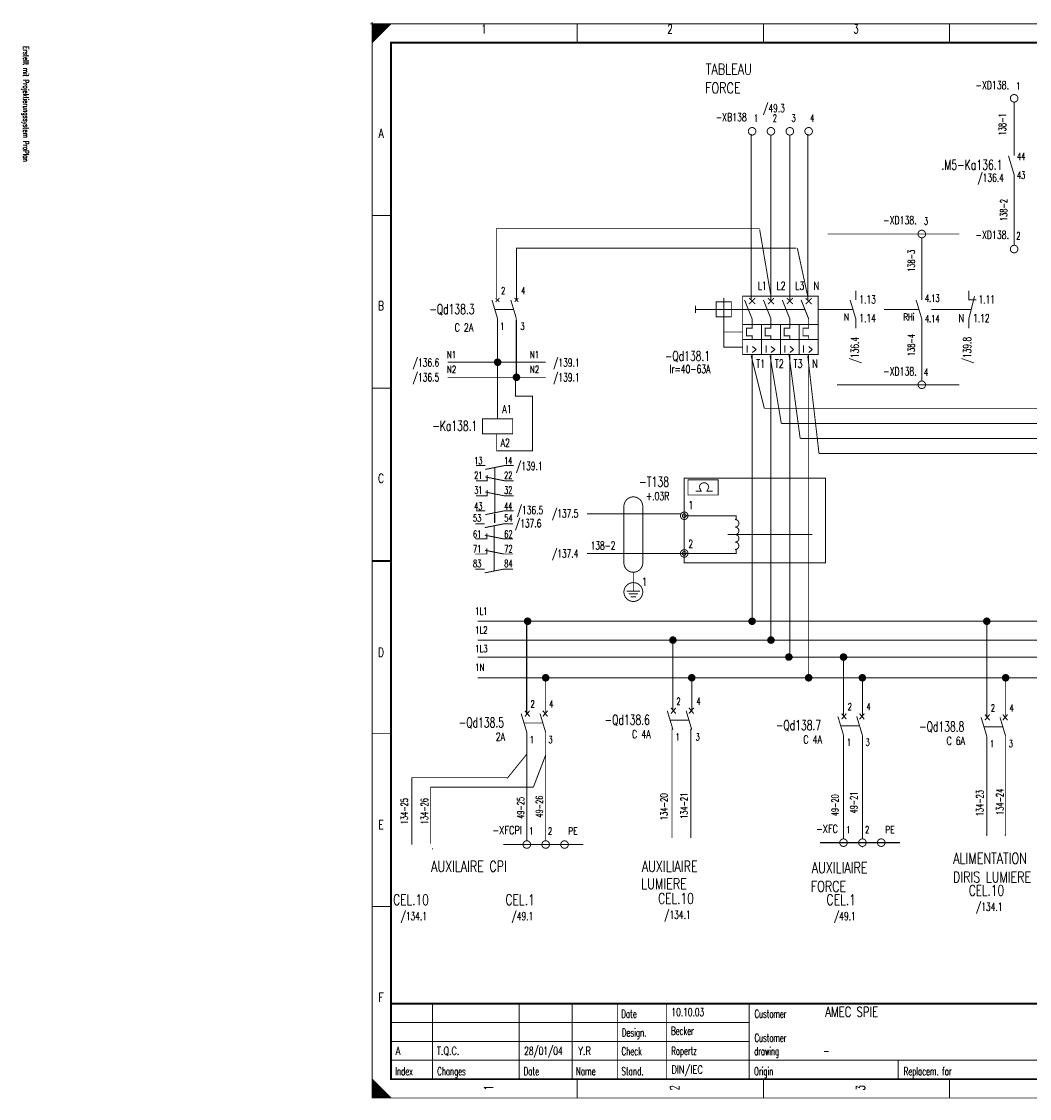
# Model space of a CAD drawing. Header units: centimetres. Extents: x 0 to 491, y -1040 to 69.
# Tile 145 of 181: x 391 to 417, y -520 to -491. Entities that reach past the tile are written whole.
import ezdxf
from ezdxf.enums import TextEntityAlignment as Align

# ---------------------------------------------------------------- set-up
doc = ezdxf.new("R2010")
doc.units = ezdxf.units.CM
doc.header["$MEASUREMENT"] = 0
doc.linetypes.add('GESTRICHELT', pattern=[3.75, 3, -0.75])
doc.linetypes.add('STRICH-PUNKT', pattern=[4.7, 3, -0.75, 0.2, -0.75])
doc.layers.get('0').update_dxf_attribs({"color": 9, "linetype": 'CONTINUOUS'})
doc.styles.get("Standard").update_dxf_attribs({"font": 'romans.shx', "bigfont": 'TXT.shx'})

# ---------------------------------------------------------------- blocks, each defined once
blk = doc.blocks.new('BCIRCLE_FILLED')
at = {"color": 0, "linetype": 'Continuous', "const_width": 1, "flags": 128}
blk.add_lwpolyline([(0.5, 0, 1), (-0.5, 0, 1)], format="xyb", close=True, dxfattribs=at)

msp = doc.modelspace()

# ---------------------------------------------------------------- linework, layer by layer
at = {"color": 7, "linetype": 'Continuous'}
for p, q in [((403.817, -499.341), (403.817, -500.901)), ((403.244, -504.504), (403.244, -504.737)), ((404.103, -509.803), (404.103, -507.347))]:
    msp.add_line(p, q, dxfattribs=at)
at = {"color": 7}
for points, const_width in [([(399.95, -491.5), (400.05, -491.5)], 0.025), ([(399.95, -491.5), (400.05, -491.5)], 0.025), ([(399.95, -491.5), (400.05, -491.5)], 0.025), ([(399.95, -491.5), (400.05, -491.5)], 0.025), ([(399.95, -491.5), (400.05, -491.5)], 0.025), ([(399.95, -491.5), (400.05, -491.5)], 0.025), ([(399.95, -491.5), (400.05, -491.5)], 0.025), ([(399.95, -491.5), (400.05, -491.5)], 0.025), ([(399.95, -491.5), (400.05, -491.5)], 0.025), ([(399.95, -491.5), (400.05, -491.5)], 0.025), ([(399.95, -491.5), (400.05, -491.5)], 0.025), ([(399.95, -491.5), (400.05, -491.5)], 0.025), ([(399.95, -491.5), (400.05, -491.5)], 0.025), ([(399.95, -491.5), (400.05, -491.5)], 0.025), ([(399.95, -491.5), (400.05, -491.5)], 0.025), ([(399.95, -491.5), (400.05, -491.5)], 0.025), ([(399.95, -491.5), (400.05, -491.5)], 0.025), ([(399.95, -491.5), (400.05, -491.5)], 0.025), ([(399.95, -491.5), (400.05, -491.5)], 0.025), ([(399.95, -491.5), (400.05, -491.5)], 0.025), ([(399.95, -491.5), (400.05, -491.5)], 0.025), ([(399.95, -491.5), (400.05, -491.5)], 0.025), ([(399.95, -491.5), (400.05, -491.5)], 0.025), ([(399.95, -491.5), (400.05, -491.5)], 0.025), ([(399.95, -491.5), (400.05, -491.5)], 0.025), ([(399.95, -491.5), (400.05, -491.5)], 0.025), ([(399.95, -491.5), (400.05, -491.5)], 0.025), ([(399.95, -491.5), (400.05, -491.5)], 0.025), ([(399.95, -491.5), (400.05, -491.5)], 0.025), ([(399.95, -491.5), (400.05, -491.5)], 0.025), ([(399.95, -491.5), (400.05, -491.5)], 0.025), ([(399.95, -491.5), (400.05, -491.5)], 0.025), ([(399.95, -491.5), (400.05, -491.5)], 0.025), ([(399.95, -491.5), (400.05, -491.5)], 0.025), ([(399.95, -491.5), (400.05, -491.5)], 0.025), ([(399.95, -491.5), (400.05, -491.5)], 0.025), ([(399.95, -491.5), (400.05, -491.5)], 0.025), ([(399.95, -491.5), (400.05, -491.5)], 0.025), ([(399.95, -491.5), (400.05, -491.5)], 0.025), ([(399.95, -491.5), (400.05, -491.5)], 0.025), ([(399.95, -491.5), (400.05, -491.5)], 0.025), ([(399.95, -491.5), (400.05, -491.5)], 0.025), ([(399.95, -491.5), (400.05, -491.5)], 0.025), ([(399.95, -491.5), (400.05, -491.5)], 0.025), ([(399.95, -491.5), (400.05, -491.5)], 0.025), ([(399.95, -491.5), (400.05, -491.5)], 0.025), ([(399.95, -491.5), (400.05, -491.5)], 0.025), ([(399.95, -491.5), (400.05, -491.5)], 0.025), ([(399.95, -491.5), (400.05, -491.5)], 0.025), ([(399.95, -491.5), (400.05, -491.5)], 0.025), ([(399.95, -491.5), (400.05, -491.5)], 0.025), ([(399.95, -491.5), (400.05, -491.5)], 0.025), ([(399.95, -491.5), (400.05, -491.5)], 0.025), ([(399.95, -491.5), (400.05, -491.5)], 0.025), ([(399.95, -491.5), (400.05, -491.5)], 0.025), ([(399.95, -491.5), (400.05, -491.5)], 0.025), ([(399.95, -491.5), (400.05, -491.5)], 0.025), ([(399.95, -491.5), (400.05, -491.5)], 0.025), ([(399.95, -491.5), (400.05, -491.5)], 0.025), ([(400, -491.45), (400, -491.55)], 0.025), ([(400, -491.45), (400, -491.55)], 0.025), ([(400, -491.45), (400, -491.55)], 0.025), ([(400, -491.45), (400, -491.55)], 0.025), ([(400, -491.45), (400, -491.55)], 0.025), ([(400, -491.45), (400, -491.55)], 0.025), ([(400, -491.45), (400, -491.55)], 0.025), ([(400, -491.45), (400, -491.55)], 0.025), ([(400, -491.45), (400, -491.55)], 0.025), ([(400, -491.45), (400, -491.55)], 0.025), ([(400, -491.45), (400, -491.55)], 0.025), ([(400, -491.45), (400, -491.55)], 0.025), ([(400, -491.45), (400, -491.55)], 0.025), ([(400, -491.45), (400, -491.55)], 0.025), ([(400, -491.45), (400, -491.55)], 0.025), ([(400, -491.45), (400, -491.55)], 0.025), ([(400, -491.45), (400, -491.55)], 0.025), ([(400, -491.45), (400, -491.55)], 0.025), ([(400, -491.45), (400, -491.55)], 0.025), ([(400, -491.45), (400, -491.55)], 0.025), ([(400, -491.45), (400, -491.55)], 0.025), ([(400, -491.45), (400, -491.55)], 0.025), ([(400, -491.45), (400, -491.55)], 0.025), ([(400, -491.45), (400, -491.55)], 0.025), ([(400, -491.45), (400, -491.55)], 0.025), ([(400, -491.45), (400, -491.55)], 0.025), ([(400, -491.45), (400, -491.55)], 0.025), ([(400, -491.45), (400, -491.55)], 0.025), ([(400, -491.45), (400, -491.55)], 0.025), ([(400, -491.45), (400, -491.55)], 0.025), ([(400, -491.45), (400, -491.55)], 0.025), ([(400, -491.45), (400, -491.55)], 0.025), ([(400, -491.45), (400, -491.55)], 0.025), ([(400, -491.45), (400, -491.55)], 0.025), ([(400, -491.45), (400, -491.55)], 0.025), ([(400, -491.45), (400, -491.55)], 0.025), ([(400, -491.45), (400, -491.55)], 0.025), ([(400, -491.45), (400, -491.55)], 0.025), ([(400, -491.45), (400, -491.55)], 0.025), ([(400, -491.45), (400, -491.55)], 0.025), ([(400, -491.45), (400, -491.55)], 0.025), ([(400, -491.45), (400, -491.55)], 0.025), ([(400, -491.45), (400, -491.55)], 0.025), ([(400, -491.45), (400, -491.55)], 0.025), ([(400, -491.45), (400, -491.55)], 0.025), ([(400, -491.45), (400, -491.55)], 0.025), ([(400, -491.45), (400, -491.55)], 0.025), ([(400, -491.45), (400, -491.55)], 0.025), ([(400, -491.45), (400, -491.55)], 0.025), ([(400, -491.45), (400, -491.55)], 0.025), ([(400, -491.45), (400, -491.55)], 0.025), ([(400, -491.45), (400, -491.55)], 0.025), ([(400, -491.45), (400, -491.55)], 0.025), ([(400, -491.45), (400, -491.55)], 0.025), ([(400, -491.45), (400, -491.55)], 0.025), ([(400, -491.45), (400, -491.55)], 0.025), ([(400, -491.45), (400, -491.55)], 0.025), ([(400, -491.45), (400, -491.55)], 0.025), ([(400, -491.45), (400, -491.55)], 0.025), ([(405.438, -491.5), (405.438, -492)], 0.025), ([(410.375, -491.5), (410.375, -492)], 0.025), ([(415.312, -491.5), (415.312, -492)], 0.025), ([(416.875, -495), (417.025, -495.5)], 0.025), ([(400, -496.583), (400.5, -496.583)], 0.025), ([(410.575, -498.725), (410.275, -496.95)], 0.025), ([(411.55, -498.725), (411.275, -497.45)], 0.025), ([(412.825, -498.575), (412.825, -498.825)], 0.025), ([(403.175, -498.825), (403.325, -499.325)], 0.025), ([(403.375, -498.775), (403.275, -498.875)], 0.025), ([(403.275, -498.775), (403.375, -498.875)], 0.025), ([(403.675, -498.825), (403.825, -499.325)], 0.025), ([(403.875, -498.775), (403.775, -498.875)], 0.025), ([(403.775, -498.775), (403.875, -498.875)], 0.025), ([(409.325, -498.775), (409.325, -499.275)], 0.025), ([(410.075, -499.325), (409.875, -498.825)], 0.025), ([(409.995, -498.775), (410.155, -498.935)], 0.025), ([(410.155, -498.775), (409.995, -498.935)], 0.025), ([(410.575, -499.325), (410.375, -498.825)], 0.025), ([(410.495, -498.775), (410.655, -498.935)], 0.025), ([(410.655, -498.775), (410.495, -498.935)], 0.025), ([(411.075, -499.325), (410.875, -498.825)], 0.025), ([(410.995, -498.775), (411.155, -498.935)], 0.025), ([(411.155, -498.775), (410.995, -498.935)], 0.025), ([(411.575, -499.325), (411.375, -498.825)], 0.025), ([(411.495, -498.775), (411.655, -498.935)], 0.025), ([(411.655, -498.775), (411.495, -498.935)], 0.025), ([(408.575, -498.975), (408.575, -499.175)], 0.025), ([(409.125, -499.075), (409.525, -499.075)], 0.025), ([(410.325, -499.475), (410.325, -500.275)], 0.025), ([(410.825, -499.475), (410.825, -500.275)], 0.025), ([(409.825, -499.875), (411.325, -499.875)], 0.025), ([(410.05, -500.3), (410.4, -501.7)], 0.025), ([(410.55, -500.3), (410.85, -502.1)], 0.025), ([(411.05, -500.25), (411.35, -502.5)], 0.025), ([(411.55, -500.3), (411.85, -502.9)], 0.025), ([(400, -501.167), (400.5, -501.167)], 0.025), ([(402.749, -503.221), (402.999, -503.221)], 0.025), ([(402.749, -504.421), (402.999, -504.421)], 0.025), ([(402.736, -504.766), (402.986, -504.766)], 0.025), ([(409.425, -505.05), (411.675, -505.05)], 0.025), ([(400.5, -505.75), (400, -505.75)], 0.05), ([(400, -505.75), (400.5, -505.75)], 0.025), ([(402.736, -505.966), (402.986, -505.966)], 0.025), ([(406.75, -506.55), (407.1, -506.55)], 0.025), ([(406.8, -506.625), (407.05, -506.625)], 0.025), ([(406.925, -506.4), (406.925, -506.55)], 0.025), ([(406.85, -506.7), (407, -506.7)], 0.025), ([(404.05, -509.725), (404.175, -509.875)], 0.03), ([(404.175, -509.725), (404.05, -509.875)], 0.03), ([(404.65, -509.725), (404.525, -509.875)], 0.03), ([(404.525, -509.725), (404.65, -509.875)], 0.03), ([(407.825, -509.725), (407.975, -510.225)], 0.025), ([(407.925, -509.65), (408.05, -509.8)], 0.03), ([(408.05, -509.65), (407.925, -509.8)], 0.03), ([(408.325, -509.725), (408.475, -510.225)], 0.025), ([(408.525, -509.65), (408.4, -509.8)], 0.03), ([(408.4, -509.65), (408.525, -509.8)], 0.03), ([(403.95, -509.8), (404.1, -510.3)], 0.025), ([(404.45, -509.8), (404.6, -510.3)], 0.025), ([(412.35, -509.875), (412.5, -510.375)], 0.025), ([(412.45, -509.8), (412.575, -509.95)], 0.03), ([(412.575, -509.8), (412.45, -509.95)], 0.03), ([(412.85, -509.875), (413, -510.375)], 0.025), ([(413.05, -509.8), (412.925, -509.95)], 0.03), ([(412.925, -509.8), (413.05, -509.95)], 0.03), ([(416.15, -509.9), (416.3, -510.4)], 0.025), ([(416.25, -509.825), (416.375, -509.975)], 0.03), ([(416.375, -509.825), (416.25, -509.975)], 0.03), ([(416.65, -509.9), (416.8, -510.4)], 0.025), ([(416.85, -509.825), (416.725, -509.975)], 0.03), ([(416.725, -509.825), (416.85, -509.975)], 0.03), ([(400, -510.333), (400.5, -510.333)], 0.025), ([(404.1, -510.875), (403.575, -511.525)], 0.025), ([(404.6, -510.9), (404.275, -511.75)], 0.025), ([(400, -514.917), (400.5, -514.917)], 0.025), ([(440, -517.5), (400.5, -517.5)], 0.05), ([(401.6, -519.5), (401.6, -517.5)], 0.025), ([(403.9, -519.5), (403.9, -517.5)], 0.025), ([(405.3, -519.5), (405.3, -517.5)], 0.025), ([(406.5, -517.5), (406.5, -519.5)], 0.025), ([(407.8, -517.5), (407.8, -519.5)], 0.025), ([(410, -517.5), (410, -519.5)], 0.025), ([(400.5, -518), (410, -518)], 0.025), ([(400.5, -518.5), (410, -518.5)], 0.025), ([(400.5, -519), (422, -519)], 0.025), ([(413.95, -519), (413.95, -519.5)], 0.025), ([(405.438, -520), (405.438, -519.5)], 0.025), ([(410.375, -520), (410.375, -519.5)], 0.025), ([(415.312, -520), (415.312, -519.5)], 0.025), ([(400.475, -520), (400.475, -519.975)], 0.025)]:
    msp.add_lwpolyline(points, dxfattribs=dict(at, const_width=const_width))
at = {"color": 7, "const_width": 0.025, "flags": 128}
for points in [[(400, -505.75), (400, -491.5), (440.5, -491.5), (440.5, -520), (400, -520), (400, -505.75)], [(400, -491.5), (400.5, -491.5), (400, -492), (400, -491.5)], [(400.025, -491.5), (400.025, -491.975), (400.05, -491.95), (400.05, -491.5), (400.075, -491.5), (400.075, -491.925), (400.1, -491.9), (400.1, -491.5), (400.125, -491.5), (400.125, -491.875), (400.15, -491.85), (400.15, -491.5), (400.175, -491.5), (400.175, -491.825), (400.2, -491.8)], [(400.2, -491.8), (400.2, -491.5), (400.225, -491.5), (400.225, -491.775), (400.25, -491.75), (400.25, -491.5), (400.275, -491.5), (400.275, -491.725), (400.3, -491.7), (400.3, -491.5), (400.325, -491.5), (400.325, -491.675), (400.35, -491.65), (400.35, -491.5), (400.375, -491.5)], [(400.375, -491.5), (400.375, -491.625), (400.4, -491.6), (400.4, -491.5), (400.425, -491.5), (400.425, -491.575), (400.45, -491.55), (400.45, -491.5), (400.475, -491.5), (400.475, -491.525)], [(417.025, -495), (417.025, -493.575)], [(410.05, -498.825), (410.05, -494.425)], [(410.575, -498.825), (410.575, -494.45)], [(411.075, -498.825), (411.075, -494.45)], [(411.55, -498.825), (411.55, -494.425)], [(417.025, -497.375), (417.025, -495.5)], [(403.3, -498.775), (403.3, -496.925), (410.275, -496.925)], [(403.825, -498.825), (403.825, -497.45), (411.25, -497.45)], [(415.825, -498.575), (415.825, -498.825), (416.025, -498.825)], [(412.675, -498.825), (412.825, -499.325), (412.825, -499.575)], [(415.975, -498.725), (415.825, -499.325), (415.825, -499.575)], [(403.325, -501.5), (403.325, -499.325)], [(409.825, -499.475), (411.825, -499.475), (411.825, -499.875), (411.325, -499.875), (411.325, -500.275), (411.825, -500.275), (411.825, -499.875)], [(410.075, -499.325), (410.075, -499.575), (409.925, -499.575), (409.925, -499.775), (410.075, -499.775), (410.075, -499.875)], [(410.575, -499.325), (410.575, -499.575), (410.425, -499.575), (410.425, -499.775), (410.575, -499.775), (410.575, -499.875)], [(411.075, -499.325), (411.075, -499.575), (410.925, -499.575), (410.925, -499.775), (411.075, -499.775), (411.075, -499.875)], [(411.575, -499.325), (411.575, -499.575), (411.425, -499.575), (411.425, -499.775), (411.575, -499.775), (411.575, -499.875)], [(402.8, -507.35), (410.075, -507.35), (410.075, -500.275)], [(402.8, -508.3), (411.075, -508.3), (411.075, -500.275)], [(407.975, -507.85), (410.575, -507.85), (410.575, -500.275)], [(408.475, -508.85), (411.575, -508.85), (411.575, -500.275)], [(421.35, -500.25), (421.35, -501.7), (410.4, -501.7)], [(421.9, -500.2), (421.9, -502.1), (410.85, -502.1)], [(422.35, -500.2), (422.35, -502.5), (411.35, -502.5)], [(422.85, -500.2), (422.85, -502.9), (411.85, -502.9)], [(404.6, -500.478), (402, -500.478)], [(403.325, -501.978), (403.325, -500.478)], [(404.6, -500.878), (402, -500.878)], [(403.3, -502.378), (403.3, -502.828), (404.25, -502.828), (404.25, -501.378), (403.8, -501.378), (403.8, -500.928)], [(402.749, -503.621), (403.049, -503.621), (403.049, -503.471)], [(402.999, -503.321), (403.499, -503.221), (403.749, -503.221)], [(402.999, -503.521), (403.499, -503.621), (403.749, -503.621)], [(408.375, -503.8), (408.375, -503.6), (409.175, -503.6), (409.175, -504), (408.375, -504), (408.375, -503.8)], [(402.749, -504.021), (403.049, -504.021), (403.049, -503.871)], [(402.999, -503.921), (403.499, -504.021), (403.749, -504.021)], [(408.675, -503.8), (408.725, -503.9), (408.575, -503.9)], [(408.925, -503.8), (408.875, -503.9), (409.025, -503.9)], [(402.999, -504.521), (403.499, -504.421), (403.749, -504.421)], [(408.2, -504.5), (405.7, -504.5)], [(409.65, -504.675), (409.65, -504.55), (408.275, -504.55)], [(402.986, -504.866), (403.486, -504.766), (403.736, -504.766)], [(402.736, -505.166), (403.036, -505.166), (403.036, -505.016)], [(402.986, -505.066), (403.486, -505.166), (403.736, -505.166)], [(402.736, -505.566), (403.036, -505.566), (403.036, -505.416)], [(402.986, -505.466), (403.486, -505.566), (403.736, -505.566)], [(409.65, -505.425), (409.65, -505.55), (408.275, -505.55)], [(405.7, -505.55), (408.275, -505.55)], [(402.986, -506.066), (403.486, -505.966), (403.736, -505.966)], [(406.925, -506.55), (406.925, -506.05)], [(416.3, -509.9), (416.3, -507.35), (410.075, -507.35)], [(426, -507.35), (416.3, -507.35)], [(407.975, -509.725), (407.975, -507.85), (402.8, -507.85)], [(419.9, -509.9), (419.9, -507.85), (410.575, -507.85)], [(411.05, -508.3), (411.05, -508.2)], [(412.5, -509.875), (412.5, -508.3), (411.1, -508.3)], [(412.5, -508.3), (424.1, -508.3), (424.1, -509.965)], [(404.6, -509.8), (404.6, -508.85), (402.8, -508.85)], [(408.475, -509.725), (408.475, -508.85), (404.6, -508.85)], [(413, -509.875), (413, -508.85), (411.575, -508.85)], [(416.8, -509.9), (416.8, -508.85), (413, -508.85)], [(416.8, -508.85), (420.4, -508.85), (420.4, -509.9)], [(404.1, -513.175), (404.1, -510.3)], [(404.6, -513.175), (404.6, -510.3)], [(407.95, -513.1), (407.95, -510.2)], [(408.45, -513.1), (408.45, -510.2)], [(412.5, -513.125), (412.5, -510.375)], [(413, -513.125), (413, -510.375)], [(416.275, -513.025), (416.3, -513.025), (416.3, -510.4)], [(416.775, -513.025), (416.8, -513.025), (416.8, -510.4)], [(401.05, -513.275), (401.05, -511.5), (403.575, -511.5)], [(401.55, -513.25), (401.55, -511.75), (404.275, -511.75)], [(401.6, -513.375), (401.6, -513.4)], [(413, -513.35), (413, -513.325)], [(400, -519.5), (400, -520), (400.5, -520), (400, -519.5), (400.025, -519.525), (400.025, -520), (400.05, -520), (400.05, -519.55), (400.075, -519.575), (400.075, -520), (400.1, -520), (400.1, -519.6), (400.125, -519.625), (400.125, -520), (400.15, -520)], [(400.15, -520), (400.15, -519.65), (400.175, -519.675), (400.175, -520), (400.2, -520), (400.2, -519.7), (400.225, -519.725), (400.225, -520), (400.25, -520), (400.25, -519.75), (400.275, -519.775), (400.275, -520), (400.3, -520), (400.3, -519.8), (400.325, -519.825)], [(400.325, -519.825), (400.325, -520), (400.35, -520), (400.35, -519.85), (400.375, -519.875), (400.375, -520), (400.4, -520), (400.4, -519.9), (400.425, -519.925), (400.425, -520), (400.45, -520), (400.45, -519.95), (400.475, -519.975)]]:
    msp.add_lwpolyline(points, dxfattribs=at)
at = {"color": 7, "flags": 128}
for points, const_width in [([(400, -491.5), (440.5, -491.5), (440.5, -520), (400, -520)], 0.025), ([(400.5, -492), (440, -492), (440, -519.5), (400.5, -519.5)], 0.05), ([(400.5, -492), (440, -492), (440, -519.5), (400.5, -519.5)], 0.025), ([(409.125, -499.275), (409.525, -499.275), (409.525, -498.875), (409.125, -498.875)], 0.025), ([(409.825, -498.725), (411.825, -498.725), (411.825, -499.475), (409.825, -499.475)], 0.025), ([(409.825, -500.275), (411.325, -500.275), (411.325, -499.475), (409.825, -499.475)], 0.025), ([(402.925, -502.378), (403.725, -502.378), (403.725, -501.978), (402.925, -501.978)], 0.025)]:
    msp.add_lwpolyline(points, close=True, dxfattribs=dict(at, const_width=const_width))
at = {"color": 7, "const_width": 0.025, "flags": 128}
for points in [[(417.125, -493.475, 1), (416.925, -493.475, 1)], [(410.175, -494.35, 1), (409.975, -494.35, 1)], [(410.675, -494.35, 1), (410.475, -494.35, 1)], [(411.175, -494.35, 1), (410.975, -494.35, 1)], [(411.675, -494.35, 1), (411.475, -494.35, 1)], [(417.125, -497.475, 1), (416.925, -497.475, 1)], [(408.375, -504.55, 1), (408.175, -504.55, 1)], [(408.325, -504.55, 1), (408.225, -504.55, 1)], [(408.375, -505.55, 1), (408.175, -505.55, 1)], [(408.325, -505.55, 1), (408.225, -505.55, 1)], [(407.175, -506.575, 1), (406.675, -506.575, 1)], [(404.2, -513.275, 1), (404, -513.275, 1)], [(404.7, -513.275, 1), (404.5, -513.275, 1)], [(405.2, -513.275, 1), (405, -513.275, 1)], [(412.6, -513.225, 1), (412.4, -513.225, 1)], [(413.1, -513.225, 1), (412.9, -513.225, 1)], [(413.6, -513.225, 1), (413.4, -513.225, 1)]]:
    msp.add_lwpolyline(points, format="xyb", close=True, dxfattribs=at)
at = {"color": 4, "linetype": 'STRICH-PUNKT', "const_width": 0.025}
for points in [[(412.075, -497.075), (415.575, -497.075)], [(412.325, -501.075), (415.575, -501.075)]]:
    msp.add_lwpolyline(points, dxfattribs=at)
at = {"color": 4, "const_width": 0.025, "flags": 128}
for points in [[(414.675, -497.075, 1), (414.475, -497.075, 1)], [(414.675, -501.075, 1), (414.475, -501.075, 1)]]:
    msp.add_lwpolyline(points, format="xyb", close=True, dxfattribs=at)
for points in [[(414.575, -498.575), (414.575, -497.175)], [(414.425, -498.825), (414.575, -499.325), (414.575, -499.575)], [(414.575, -500.975), (414.575, -499.575)]]:
    msp.add_lwpolyline(points, dxfattribs=at)
at = {"color": 4, "const_width": 0.025}
msp.add_lwpolyline([(414.575, -498.575), (414.575, -498.825)], dxfattribs=at)
at = {"color": 7, "linetype": 'GESTRICHELT'}
for points, const_width in [([(403.25, -499.075), (403.75, -499.075)], 0.025), ([(408.575, -499.075), (409.125, -499.075)], 0.025), ([(409.525, -499.075), (411.475, -499.075)], 0.025), ([(411.825, -499.075), (412.745, -499.075)], 0.025), ([(413.575, -499.075), (414.495, -499.075)], 0.025), ([(414.825, -499.075), (415.875, -499.075)], 0.025), ([(409.825, -499.675), (409.325, -499.675)], 0.025), ([(403.249, -504.471), (403.249, -503.271)], 0.025), ([(406.675, -504.3), (406.675, -505.8)], 0.025), ([(407.175, -504.3), (407.175, -505.8)], 0.025), ([(403.236, -506.016), (403.236, -504.816)], 0.025), ([(404.025, -510.05), (404.525, -510.05)], 0.025), ([(407.9, -509.975), (408.4, -509.975)], 0.025), ([(412.425, -510.125), (412.925, -510.125)], 0.025), ([(416.225, -510.15), (416.725, -510.15)], 0.025), ([(403.475, -513.275), (405.6, -513.275)], 0.03), ([(411.875, -513.225), (414, -513.225)], 0.03)]:
    msp.add_lwpolyline(points, dxfattribs=dict(at, const_width=const_width))
at = {"color": 7, "linetype": 'GESTRICHELT', "const_width": 0.025, "flags": 128}
msp.add_lwpolyline([(409.825, -500.075), (409.325, -500.075), (409.325, -499.275)], dxfattribs=at)
msp.add_lwpolyline([(408.275, -503.55), (412.025, -503.55), (412.025, -505.8), (408.275, -505.8)], close=True, dxfattribs=at)
at = {"color": 7, "const_width": 0.025, "flags": 128}
for points in [[(408.925, -503.8, 1), (408.675, -503.8, 1)], [(409.625, -504.85, 1), (409.625, -504.65, 1)], [(409.625, -505.05, 1), (409.625, -504.85, 1)], [(409.625, -505.25, 1), (409.625, -505.05, 1)], [(409.625, -505.45, 1), (409.625, -505.25, 1)]]:
    msp.add_lwpolyline(points, format="xyb", dxfattribs=at)
at = {"color": 7, "linetype": 'GESTRICHELT', "const_width": 0.025, "flags": 128}
for points in [[(407.175, -504.3, 1), (406.675, -504.3, 1)], [(406.675, -505.8, 1), (407.175, -505.8, 1)]]:
    msp.add_lwpolyline(points, format="xyb", dxfattribs=at)

# ---------------------------------------------------------------- block references
at = {"color": 7, "xscale": 0.1, "yscale": 0.1, "zscale": 0.1}
for p in [(403.325, -500.478), (403.325, -500.478), (403.825, -500.878), (404.121, -507.35), (410.075, -507.35), (416.3, -507.35), (407.975, -507.85), (410.575, -507.85), (411.05, -508.3), (412.5, -508.3), (404.6, -508.85), (408.475, -508.85), (411.575, -508.85), (413, -508.85), (416.8, -508.85)]:
    msp.add_blockref('BCIRCLE_FILLED', p, dxfattribs=at)

# ---------------------------------------------------------------- texts
at = {"color": 7}
for s, height, width, p in [('1', 0.238, 0.672, (402.965, -491.514)), ('2', 0.238, 0.672, (407.899, -491.514)), ('3', 0.238, 0.672, (412.832, -491.514)), ('A', 0.238, 0.76, (400.233, -494.283)), ('B', 0.238, 0.76, (400.233, -498.861)), ('C 2A', 0.2143, 0.722, (402.433, -499.45)), ('I >', 0.1905, 0.717333, (410.064, -500.032)), ('I >', 0.1905, 0.717333, (410.561, -500.032)), ('I >', 0.1905, 0.717333, (411.058, -500.032)), ('I >', 0.1905, 0.717333, (411.554, -500.032)), ('C', 0.238, 0.76, (400.233, -503.439)), ('D', 0.238, 0.76, (400.233, -508.053)), ('E', 0.238, 0.76, (400.233, -512.632)), ('F', 0.238, 0.76, (400.233, -517.21))]:
    msp.add_text(s, height=height, dxfattribs=dict(at, width=width)).set_placement(p, align=Align.TOP_CENTER)
at = {"color": 7, "width": 0.622634}
msp.add_text('Erstellt mit Projektierungssystem ProPlan', height=0.14288, rotation=270, dxfattribs=at).set_placement((390.702, -492.094), align=Align.BOTTOM_LEFT)
at = {"color": 7}
for s, height, width, p in [('TABLEAU', 0.2858, 0.76, (408.848, -492.558)), ('FORCE', 0.2858, 0.76, (408.83, -493.055)), ('/49.3', 0.2143, 0.6816, (410.368, -493.63)), ('44', 0.1905, 0.672, (417.101, -494.921)), ('43', 0.1905, 0.672, (417.101, -495.418)), ('1.13', 0.2143, 0.678, (412.921, -498.705)), ('1.11', 0.2143, 0.678, (416.079, -498.705)), ('1.14', 0.2143, 0.678, (412.921, -499.202)), ('1.12', 0.2143, 0.678, (415.937, -499.202)), ('1', 0.191, 0.672, (403.396, -499.429)), ('3', 0.191, 0.672, (403.929, -499.429)), ('N1', 0.1905, 0.716, (401.983, -500.182)), ('N1', 0.1905, 0.716, (404.183, -500.182)), ('N2', 0.1905, 0.716, (401.983, -500.572)), ('N2', 0.1905, 0.716, (404.183, -500.572)), ('/139.1', 0.2143, 0.68, (404.8, -500.38)), ('T1', 0.2143, 0.716, (410.181, -500.408)), ('T2', 0.2143, 0.716, (410.678, -500.408)), ('T3', 0.2143, 0.716, (411.175, -500.408)), ('N', 0.214, 0.76, (411.668, -500.408)), ('/139.1', 0.2143, 0.68, (404.8, -500.771)), ('A2', 0.2143, 0.716, (403.403, -502.51)), ('13', 0.1905, 0.672, (402.704, -502.995)), ('/139.1', 0.2143, 0.68, (403.818, -503.123)), ('21', 0.1905, 0.672, (402.704, -503.385)), ('31', 0.1905, 0.672, (402.704, -503.776)), ('43', 0.1905, 0.672, (402.704, -504.202)), ('/136.5', 0.2143, 0.68, (403.836, -504.294)), ('53', 0.1905, 0.672, (402.673, -504.517)), ('/137.6', 0.2143, 0.68, (403.787, -504.645)), ('61', 0.1905, 0.672, (402.673, -504.943)), ('71', 0.1905, 0.672, (402.673, -505.333)), ('138-2', 0.2143, 0.6768, (405.793, -505.235)), ('83', 0.1905, 0.672, (402.673, -505.724)), ('1', 0.214, 0.672, (407.158, -506.194)), ('1L1', 0.1905, 0.701333, (402.732, -506.986)), ('1L2', 0.1905, 0.701333, (402.732, -507.486)), ('1L3', 0.1905, 0.701333, (402.732, -507.982)), ('1N', 0.1905, 0.716, (402.728, -508.479)), ('1', 0.191, 0.672, (408.046, -510.325)), ('3', 0.191, 0.672, (408.578, -510.325)), ('1', 0.191, 0.672, (404.177, -510.396)), ('3', 0.191, 0.672, (404.674, -510.396)), ('1', 0.191, 0.672, (412.589, -510.467)), ('3', 0.191, 0.672, (413.086, -510.467)), ('1', 0.191, 0.672, (416.386, -510.502)), ('3', 0.191, 0.672, (416.883, -510.502)), ('AUXILAIRE CPI', 0.28575, 0.755077, (401.563, -513.711)), ('AUXILIAIRE', 0.2858, 0.76, (407.151, -513.711)), ('AUXILIAIRE', 0.2858, 0.76, (411.658, -513.746)), ('ALIMENTATION', 0.28575, 0.76, (415.409, -513.498)), ('DIRIS LUMIERE', 0.28575, 0.755077, (415.404, -513.995)), ('LUMIERE', 0.2858, 0.76, (407.135, -514.172)), ('FORCE', 0.2858, 0.76, (411.632, -514.243)), ('CEL.10', 0.2858, 0.72, (415.82, -514.35)), ('CEL.10', 0.2858, 0.72, (400.559, -514.598)), ('CEL.1', 0.2858, 0.7296, (403.533, -514.598)), ('CEL.10', 0.2858, 0.72, (407.586, -514.563)), ('CEL.1', 0.2858, 0.7296, (412.051, -514.598)), ('/134.1', 0.2143, 0.68, (416.016, -514.818)), ('/134.1', 0.2143, 0.68, (400.754, -515.067)), ('/49.1', 0.2143, 0.6816, (403.695, -515.067)), ('/134.1', 0.2143, 0.68, (407.746, -515.031)), ('/49.1', 0.2143, 0.6816, (412.249, -515.067)), ('Date', 0.2143, 0.64, (406.605, -517.658)), ('Customer', 0.2143, 0.62, (410.14, -517.658)), ('Design.', 0.2143, 0.636571, (406.619, -518.154)), ('Customer', 0.2143, 0.62, (410.14, -518.296)), ('Check', 0.2143, 0.632, (406.612, -518.651)), ('drawing', 0.2143, 0.6, (410.133, -518.651)), ('Index', 0.2143, 0.632, (400.609, -519.184)), ('Changes', 0.2143, 0.622857, (401.726, -519.184)), ('Date', 0.2143, 0.64, (404.015, -519.184)), ('Name', 0.2143, 0.64, (405.404, -519.184)), ('Stand.', 0.2143, 0.642667, (406.612, -519.184)), ('Origin', 0.2143, 0.626667, (410.127, -519.184)), ('Replacem. for', 0.21431, 0.627077, (414.097, -519.184))]:
    msp.add_text(s, height=height, dxfattribs=dict(at, width=width)).set_placement(p, align=Align.TOP_LEFT)
for s, width, p in [('-XD138.', 0.704, (416.889, -493.296)), ('-XB138', 0.705333, (409.935, -494.148)), ('-XD138.', 0.704, (416.889, -497.271)), ('-XD138.', 0.704, (414.44, -500.891)), ('-XFCPI', 0.749333, (403.972, -513.065)), ('-XFC', 0.744, (412.354, -513.029))]:
    msp.add_text(s, height=0.2143, dxfattribs=dict(at, width=width)).set_placement(p, align=Align.BOTTOM_RIGHT)
for s, height, width, p in [('1', 0.191, 0.672, (417.083, -493.3)), ('1', 0.191, 0.672, (410.126, -494.152)), ('2', 0.191, 0.672, (410.623, -494.152)), ('3', 0.191, 0.672, (411.12, -494.152)), ('4', 0.191, 0.672, (411.617, -494.152)), ('2', 0.191, 0.672, (417.083, -497.275)), ('L1', 0.2143, 0.716, (410.224, -498.62)), ('L2', 0.2143, 0.716, (410.721, -498.62)), ('L3', 0.2143, 0.716, (411.218, -498.62)), ('N', 0.214, 0.76, (411.701, -498.62)), ('2', 0.191, 0.672, (403.418, -498.73)), ('4', 0.191, 0.672, (403.951, -498.73)), ('A1', 0.2143, 0.716, (403.452, -501.892)), ('1', 0.214, 0.672, (408.387, -504.44)), ('2', 0.214, 0.672, (408.387, -505.47)), ('2', 0.191, 0.672, (404.199, -509.697)), ('4', 0.191, 0.672, (404.696, -509.697)), ('2', 0.191, 0.672, (408.068, -509.626)), ('4', 0.191, 0.672, (408.6, -509.626)), ('2', 0.191, 0.672, (412.611, -509.768)), ('4', 0.191, 0.672, (413.108, -509.768)), ('2', 0.191, 0.672, (416.408, -509.804)), ('4', 0.191, 0.672, (416.905, -509.804)), ('1', 0.191, 0.672, (404.164, -513.069)), ('2', 0.191, 0.672, (404.661, -513.069)), ('PE', 0.1905, 0.76, (405.198, -513.069)), ('1', 0.191, 0.672, (412.575, -513.034)), ('2', 0.191, 0.672, (413.072, -513.034)), ('PE', 0.1905, 0.76, (413.609, -513.034)), ('10.10.03', 0.2143, 0.678, (407.934, -517.892)), ('AMEC SPIE', 0.2619, 0.752889, (412.016, -517.923)), ('Becker', 0.2143, 0.626667, (407.927, -518.389)), ('T.Q.C.', 0.2143, 0.728, (401.716, -518.921)), ('28/01/04', 0.2143, 0.678, (404.029, -518.921)), ('A', 0.214, 0.76, (400.621, -518.921)), ('Y.R', 0.2143, 0.738667, (405.467, -518.921)), ('Ropertz', 0.2143, 0.622857, (407.932, -518.921)), ('-', 0.214, 0.696, (411.965, -518.921)), ('DIN/IEC', 0.2143, 0.750857, (407.935, -519.418))]:
    msp.add_text(s, height=height, dxfattribs=dict(at, width=width)).set_placement(p, align=Align.BOTTOM_LEFT)
for s, width, p in [('138-1 ', 0.68, (416.619, -494.46)), ('138-2', 0.6768, (416.652, -496.732)), ('134-2O', 0.690667, (407.643, -512.632)), ('134-21', 0.676, (408.175, -512.596)), ('49-21', 0.6768, (412.677, -512.454)), ('134-23', 0.676, (416.018, -512.525)), ('134-24', 0.676, (416.551, -512.49)), ('134-25', 0.676, (400.757, -512.738)), ('134-26', 0.676, (401.289, -512.738)), ('49-25', 0.6768, (403.84, -512.596)), ('49-26', 0.6768, (404.336, -512.561)), ('49-20', 0.6768, (412.18, -512.525))]:
    msp.add_text(s, height=0.1905, rotation=90, dxfattribs=dict(at, width=width)).set_placement(p, align=Align.TOP_LEFT)
for s, height, width, p in [('.M5-Ka136.1', 0.26194, 0.688, (416.718, -495.106)), ('/136.4', 0.2143, 0.68, (416.754, -495.475)), ('/136.4', 0.2143, 0.68, (416.754, -495.475)), ('-Qd138.3', 0.2619, 0.68, (402.713, -498.939)), ('N', 0.191, 0.76, (412.65, -499.18)), ('N', 0.214, 0.76, (415.702, -499.202)), ('-Qd138.1', 0.2619, 0.68, (408.96, -500.181)), ('/136.6', 0.2143, 0.68, (401.776, -500.38)), ('Ir=40-63A', 0.2143, 0.688889, (408.969, -500.55)), ('/136.5', 0.2143, 0.68, (401.776, -500.771)), ('-Ka138.1', 0.2619, 0.68, (402.785, -502.034)), ('14', 0.1905, 0.672, (403.716, -502.995)), ('22', 0.1905, 0.672, (403.716, -503.385)), ('32', 0.1905, 0.672, (403.716, -503.776)), ('-T138', 0.2619, 0.6944, (407.874, -503.518)), ('+.03R', 0.2143, 0.6992, (407.88, -503.922)), ('44', 0.1905, 0.672, (403.716, -504.202)), ('54', 0.1905, 0.672, (403.721, -504.517)), ('/137.5', 0.2143, 0.68, (405.468, -504.384)), ('62', 0.1905, 0.672, (403.721, -504.943)), ('72', 0.1905, 0.672, (403.721, -505.333)), ('/137.4', 0.2143, 0.68, (405.468, -505.448)), ('84', 0.1905, 0.672, (403.721, -505.724)), ('-Qd138.5', 0.2619, 0.68, (403.494, -509.906)), ('-Qd138.6', 0.2619, 0.68, (407.363, -509.835)), ('-Qd138.7', 0.2619, 0.68, (411.906, -509.977)), ('-Qd138.8', 0.2619, 0.68, (415.703, -510.013)), ('2A', 0.2143, 0.716, (403.525, -510.311)), ('C 4A', 0.2143, 0.722, (407.387, -510.24)), ('C 4A', 0.2143, 0.722, (411.93, -510.382)), ('C 6A', 0.2143, 0.722, (415.727, -510.417))]:
    msp.add_text(s, height=height, dxfattribs=dict(at, width=width)).set_placement(p, align=Align.TOP_RIGHT)
at = {"color": 4, "width": 0.704}
msp.add_text('-XD138.', height=0.2143, dxfattribs=at).set_placement((414.44, -496.881), align=Align.BOTTOM_RIGHT)
at = {"color": 4}
for s, height, width, p in [('3', 0.191, 0.672, (414.634, -496.885)), ('4.14', 0.1905, 0.678, (414.66, -499.476)), ('4', 0.191, 0.672, (414.634, -500.895))]:
    msp.add_text(s, height=height, dxfattribs=dict(at, width=width)).set_placement(p, align=Align.BOTTOM_LEFT)
at = {"color": 4, "width": 0.6768}
for s, p in [('138-3', (414.203, -498.08)), ('138-4', (414.203, -500.316))]:
    msp.add_text(s, height=0.1905, rotation=90, dxfattribs=at).set_placement(p, align=Align.TOP_LEFT)
at = {"color": 4, "width": 0.678}
msp.add_text('4.13', height=0.1905, dxfattribs=at).set_placement((414.66, -498.684), align=Align.TOP_LEFT)
at = {"color": 4, "width": 0.706667}
msp.add_text('RHi', height=0.1905, dxfattribs=at).set_placement((414.383, -499.18), align=Align.TOP_RIGHT)
at = {"color": 7, "width": 0.68}
for s, p in [('/136.4', (412.69, -499.805)), ('/136.4', (412.69, -499.805)), ('/139.8', (415.672, -499.805))]:
    msp.add_text(s, height=0.2143, rotation=90, dxfattribs=at).set_placement(p, align=Align.TOP_RIGHT)
at = {"color": 7, "width": 0.672}
for s, p in [('1', (402.965, -519.73)), ('2', (407.899, -519.73)), ('3', (412.832, -519.73))]:
    msp.add_text(s, height=0.238, rotation=90, dxfattribs=at).set_placement(p, align=Align.TOP_CENTER)

doc.saveas('drawing.dxf')
